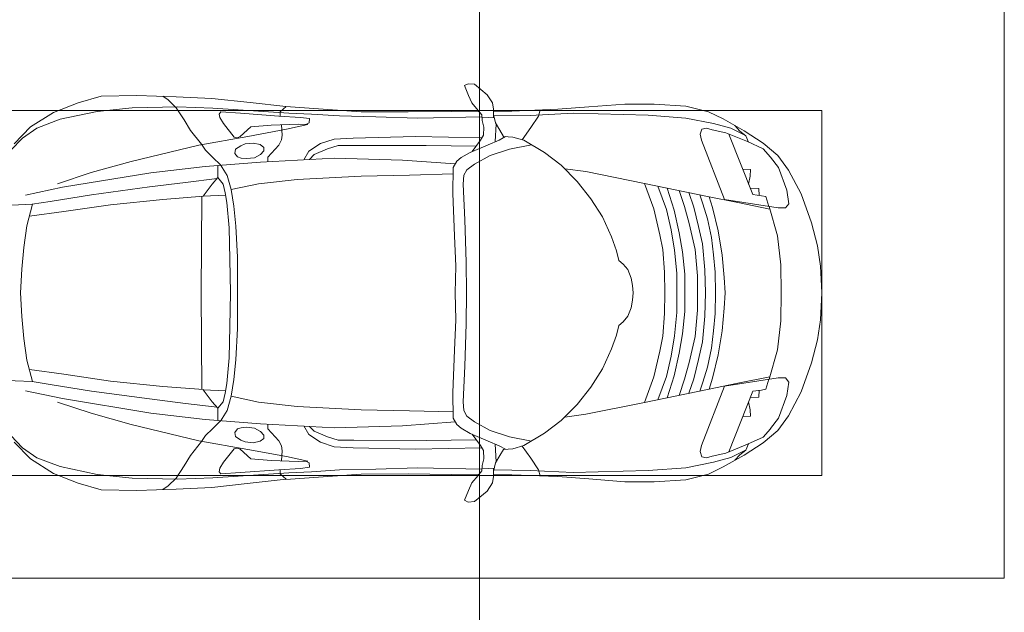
# Model space of a CAD drawing. Header units: millimetres. Extents: x -32229 to 169101, y -13689 to 125138.
# Tile 139 of 256: x 38520 to 42835, y 104450 to 107048. Entities that reach past the tile are written whole.
import ezdxf

# ---------------------------------------------------------------- set-up
doc = ezdxf.new("R2010")
doc.units = ezdxf.units.MM
for name, color, linetype, lineweight in [('A-DETL-GENF-OTLN', 7, 'Continuous', 18), ('A-FLOR-____-OTLN', 7, 'Continuous', 18), ('C-PRKG-____-OTLN', 7, 'Continuous', 18)]:
    doc.layers.add(name, color=color, linetype=linetype, lineweight=lineweight)

# ---------------------------------------------------------------- blocks, each defined once
blk = doc.blocks.new('АР_Машиноместо - 4900x2400_М__5300х2500_-V17--01 ЭМ')
at = {"layer": 'A-DETL-GENF-OTLN', "color": 253, "lineweight": 13, "true_color": 0xaaaaaa}
for p, q in [((1044.2, -818.6), (943.3, -845.1)), ((1132.7, -806), (1044.2, -818.6)), ((1250, -800), (1132.7, -806)), ((1250, -800), (1367.3, -806)), ((1367.3, -806), (1455.8, -818.6)), ((1455.8, -818.6), (1556.7, -845.1)), ((943.3, -845.1), (815.8, -891)), ((1556.7, -845.1), (1684.2, -891)), ((815.8, -891), (711.9, -946.2)), ((1684.2, -891), (1788.1, -946.2)), ((711.9, -946.2), (647.2, -992.8)), ((859, -944.1), (800.1, -952.6)), ((877.7, -958.9), (859, -944.1)), ((1622.3, -958.9), (1641, -944.1)), ((1641, -944.1), (1699.9, -952.6)), ((1788.1, -946.2), (1852.8, -992.8)), ((700.9, -989.1), (655, -1024.3)), ((800.1, -952.6), (700.9, -989.1)), ((841.1, -1225.9), (877.7, -991.4)), ((877.7, -991.4), (877.7, -958.9)), ((1127.4, -979.8), (1000.2, -994.5)), ((1250, -977.6), (1127.4, -979.8)), ((1250, -977.6), (1372.6, -979.8)), ((1372.6, -979.8), (1499.8, -994.5)), ((1622.3, -991.4), (1622.3, -958.9)), ((1658.9, -1225.9), (1622.3, -991.4)), ((1699.9, -952.6), (1799.1, -989.1)), ((1799.1, -989.1), (1845, -1024.3)), ((647.2, -992.8), (593.2, -1056.8)), ((654.7, -1024.4), (617.9, -1057.3)), ((882.6, -1027.5), (853.8, -1167.4)), ((1000.2, -994.5), (871.4, -1031.3)), ((1499.8, -994.5), (1628.6, -1031.3)), ((1617.4, -1027.5), (1646.2, -1167.4)), ((1845.3, -1024.4), (1882.1, -1057.3)), ((1852.8, -992.8), (1906.8, -1056.8)), ((593.2, -1056.8), (539.3, -1140.4)), ((617.9, -1057.3), (586.9, -1126.3)), ((1882.1, -1057.3), (1913.1, -1126.3)), ((1906.8, -1056.8), (1960.7, -1140.4)), ((589, -1121.6), (561.3, -1132.6)), ((1911, -1121.6), (1938.7, -1132.6)), ((539.3, -1140.4), (487.4, -1232.1)), ((540.4, -1159.6), (516.2, -1180.5)), ((561.3, -1132.6), (540.4, -1159.6)), ((586.9, -1126.3), (548.2, -1220.1)), ((1913.1, -1126.3), (1951.8, -1220.1)), ((1938.7, -1132.6), (1959.6, -1159.6)), ((1959.6, -1159.6), (1983.8, -1180.5)), ((1960.7, -1140.4), (2012.6, -1232.1)), ((853.8, -1167.4), (826.8, -1300.9)), ((1646.2, -1167.4), (1673.2, -1300.9)), ((487.4, -1232.1), (455.7, -1296.1)), ((548.2, -1220.1), (535, -1280.6)), ((580.7, -1327.1), (841.1, -1225.9)), ((1084.1, -1236), (978.6, -1254.6)), ((1182.5, -1227.5), (1084.1, -1236)), ((1250, -1223.7), (1182.5, -1227.5)), ((1250, -1223.7), (1317.5, -1227.5)), ((1317.5, -1227.5), (1415.9, -1236)), ((1415.9, -1236), (1521.4, -1254.6)), ((1919.3, -1327.1), (1658.9, -1225.9)), ((1951.8, -1220.1), (1965, -1280.6)), ((2012.6, -1232.1), (2044.3, -1296.1)), ((535, -1280.6), (527.2, -1305.2)), ((876.3, -1278.7), (828.3, -1293.7)), ((978.6, -1254.6), (876.3, -1278.7)), ((1007.1, -1283.7), (925.2, -1301.6)), ((1083.6, -1274.6), (1007.1, -1283.7)), ((1159.1, -1267.9), (1083.6, -1274.6)), ((1250, -1266.6), (1159.1, -1267.9)), ((1250, -1266.6), (1340.9, -1267.9)), ((1340.9, -1267.9), (1416.4, -1274.6)), ((1416.4, -1274.6), (1492.9, -1283.7)), ((1492.9, -1283.7), (1574.8, -1301.6)), ((1521.4, -1254.6), (1623.7, -1278.7)), ((1623.7, -1278.7), (1671.7, -1293.7)), ((1965, -1280.6), (1972.8, -1305.2)), ((455.7, -1296.1), (430.8, -1396.6)), ((527.2, -1305.2), (531.8, -1326)), ((531.8, -1326), (554.4, -1333.3)), ((554.4, -1333.3), (580.7, -1327.1)), ((826.8, -1300.9), (770, -1576.5)), ((859.1, -1321.2), (819.9, -1334.4)), ((925.2, -1301.6), (859.1, -1321.2)), ((1035, -1323.2), (958.3, -1341.1)), ((1148.3, -1312.4), (1035, -1323.2)), ((1250, -1309.3), (1148.3, -1312.4)), ((1250, -1309.3), (1351.7, -1312.4)), ((1351.7, -1312.4), (1465, -1323.2)), ((1465, -1323.2), (1541.7, -1341.1)), ((1574.8, -1301.6), (1640.9, -1321.2)), ((1640.9, -1321.2), (1680.1, -1334.4)), ((1673.2, -1300.9), (1730, -1576.5)), ((1945.6, -1333.3), (1919.3, -1327.1)), ((1968.2, -1326), (1945.6, -1333.3)), ((1972.8, -1305.2), (1968.2, -1326)), ((2044.3, -1296.1), (2069.2, -1396.6)), ((873.8, -1361.2), (809.9, -1383.1)), ((945.3, -1380.6), (871.4, -1401.1)), ((958.3, -1341.1), (873.8, -1361.2)), ((1059, -1354.8), (945.3, -1380.6)), ((1174.5, -1344.2), (1059, -1354.8)), ((1250, -1344.9), (1174.5, -1344.2)), ((1250, -1344.9), (1325.5, -1344.2)), ((1325.5, -1344.2), (1441, -1354.8)), ((1441, -1354.8), (1554.7, -1380.6)), ((1541.7, -1341.1), (1626.2, -1361.2)), ((1554.7, -1380.6), (1628.6, -1401.1)), ((1626.2, -1361.2), (1690.1, -1383.1)), ((430.8, -1396.6), (422, -1534.1)), ((871.4, -1401.1), (800.5, -1424.6)), ((1070, -1410.4), (986.2, -1425.6)), ((1168.3, -1399.8), (1070, -1410.4)), ((1250, -1400.1), (1168.3, -1399.8)), ((1250, -1400.1), (1331.7, -1399.8)), ((1331.7, -1399.8), (1430, -1410.4)), ((1430, -1410.4), (1513.8, -1425.6)), ((1628.6, -1401.1), (1699.5, -1424.6)), ((2069.2, -1396.6), (2078, -1534.1)), ((887, -1446.5), (790.4, -1477.3)), ((973.4, -1459.7), (884.3, -1480.8)), ((986.2, -1425.6), (887, -1446.5)), ((1061.9, -1445.7), (973.4, -1459.7)), ((1163.9, -1435.1), (1061.9, -1445.7)), ((1250, -1435.1), (1163.9, -1435.1)), ((1250, -1435.1), (1336.1, -1435.1)), ((1336.1, -1435.1), (1438.1, -1445.7)), ((1438.1, -1445.7), (1526.6, -1459.7)), ((1513.8, -1425.6), (1613, -1446.5)), ((1526.6, -1459.7), (1615.7, -1480.8)), ((1613, -1446.5), (1709.6, -1477.3)), ((884.3, -1480.8), (782, -1518.1)), ((994.9, -1509.3), (881.7, -1536.4)), ((1060, -1496.1), (994.9, -1509.3)), ((1159.3, -1489.1), (1060, -1496.1)), ((1250, -1488.3), (1159.3, -1489.1)), ((1250, -1488.3), (1340.7, -1489.1)), ((1340.7, -1489.1), (1440, -1496.1)), ((1440, -1496.1), (1505.1, -1509.3)), ((1505.1, -1509.3), (1618.3, -1536.4)), ((1615.7, -1480.8), (1718, -1518.1)), ((422, -1534.1), (422, -1662.9)), ((881.7, -1536.4), (770, -1576.5)), ((1618.3, -1536.4), (1730, -1576.5)), ((2078, -1534.1), (2078, -1662.9)), ((770, -1576.5), (718.3, -1834.2)), ((1730, -1576.5), (1781.7, -1834.2)), ((1184.7, -1635.7), (1147.5, -1650.5)), ((1217.8, -1629.1), (1184.7, -1635.7)), ((1217.8, -1629.1), (1250, -1626.8)), ((1282.2, -1629.1), (1250, -1626.8)), ((1282.2, -1629.1), (1315.3, -1635.7)), ((1315.3, -1635.7), (1352.5, -1650.5)), ((422, -1662.9), (434.8, -1820.7)), ((1123.5, -1670.9), (1107.2, -1689.8)), ((1147.5, -1650.5), (1123.5, -1670.9)), ((1352.5, -1650.5), (1376.5, -1670.9)), ((1376.5, -1670.9), (1392.8, -1689.8)), ((2078, -1662.9), (2065.2, -1820.7)), ((1004.2, -1721.4), (917, -1761.1)), ((1064.9, -1700.5), (1004.2, -1721.4)), ((1107.2, -1689.8), (1064.9, -1700.5)), ((1392.8, -1689.8), (1435.1, -1700.5)), ((1435.1, -1700.5), (1495.8, -1721.4)), ((1495.8, -1721.4), (1583, -1761.1)), ((917, -1761.1), (837.5, -1812.1)), ((1583, -1761.1), (1662.5, -1812.1)), ((837.5, -1812.1), (761.1, -1871.7)), ((1662.5, -1812.1), (1738.9, -1871.7)), ((434.8, -1820.7), (444.9, -1956.8)), ((718.3, -1834.2), (705.7, -1926.7)), ((1781.7, -1834.2), (1794.3, -1926.7)), ((2065.2, -1820.7), (2055.1, -1956.8)), ((761.1, -1871.7), (690.7, -1941.6)), ((1738.9, -1871.7), (1809.3, -1941.6)), ((690.7, -1941.6), (634.6, -2015)), ((1809.3, -1941.6), (1865.4, -2015)), ((444.9, -1956.8), (453, -2159.1)), ((2055.1, -1956.8), (2047, -2159.1)), ((634.6, -2015), (580.7, -2105.7)), ((1865.4, -2015), (1919.3, -2105.7)), ((475.1, -2041), (447.5, -2034.4)), ((525.5, -2074.6), (475.1, -2041)), ((1974.5, -2074.6), (2024.9, -2041)), ((2024.9, -2041), (2052.5, -2034.4)), ((578.8, -2112.6), (525.5, -2074.6)), ((580.7, -2105.7), (567.1, -2153.8)), ((619.7, -2168.6), (600.3, -2072.7)), ((1880.3, -2168.6), (1899.7, -2072.7)), ((1919.3, -2105.7), (1932.9, -2153.8)), ((1921.2, -2112.6), (1974.5, -2074.6)), ((567.1, -2153.8), (564.3, -2195.4)), ((1932.9, -2153.8), (1935.7, -2195.4)), ((453, -2159.1), (455, -2238.9)), ((564.3, -2195.4), (536.7, -2211.8)), ((579.9, -2213.8), (564.9, -2186.5)), ((647.3, -2254.2), (619.7, -2168.6)), ((1852.7, -2254.2), (1880.3, -2168.6)), ((1920.1, -2213.8), (1935.1, -2186.5)), ((1935.7, -2195.4), (1963.3, -2211.8)), ((2047, -2159.1), (2045, -2238.9)), ((381.7, -2266.4), (417.4, -2243.4)), ((417.4, -2243.4), (445.1, -2238.7)), ((445.1, -2238.7), (481.8, -2239.5)), ((505.1, -2230), (467.5, -2239.2)), ((482, -2235.6), (479.1, -2288.7)), ((536.7, -2211.8), (505.1, -2230)), ((586.6, -2231.3), (510.1, -2227.1)), ((600.8, -2263), (579.9, -2213.8)), ((1899.2, -2263), (1920.1, -2213.8)), ((1913.4, -2231.3), (1989.9, -2227.1)), ((1963.3, -2211.8), (1994.9, -2230)), ((1994.9, -2230), (2032.5, -2239.2)), ((2018, -2235.6), (2020.9, -2288.7)), ((2054.9, -2238.7), (2018.2, -2239.5)), ((2082.6, -2243.4), (2054.9, -2238.7)), ((2118.3, -2266.4), (2082.6, -2243.4)), ((335.2, -2322.3), (381.7, -2266.4)), ((523.3, -2281.2), (493.6, -2288.6)), ((559, -2282.6), (523.3, -2281.2)), ((580.6, -2296), (559, -2282.6)), ((633.8, -2340.5), (600.8, -2263)), ((685.1, -2322.3), (647.3, -2254.2)), ((1814.9, -2322.3), (1852.7, -2254.2)), ((1866.2, -2340.5), (1899.2, -2263)), ((1919.4, -2296), (1941, -2282.6)), ((1941, -2282.6), (1976.7, -2281.2)), ((1976.7, -2281.2), (2006.4, -2288.6)), ((2164.8, -2322.3), (2118.3, -2266.4)), ((333.1, -2350.6), (335.2, -2322.3)), ((449.8, -2306.1), (417.4, -2333.8)), ((470, -2290), (449.8, -2306.1)), ((454.5, -2423.6), (456, -2301.1)), ((493.6, -2288.6), (470, -2290)), ((630.6, -2332.9), (580.6, -2296)), ((603.5, -2534.3), (606.1, -2314.9)), ((710, -2355.4), (685.1, -2322.3)), ((1790, -2355.4), (1814.9, -2322.3)), ((1869.4, -2332.9), (1919.4, -2296)), ((1896.5, -2534.3), (1893.9, -2314.9)), ((2006.4, -2288.6), (2030, -2290)), ((2030, -2290), (2050.2, -2306.1)), ((2045.5, -2423.6), (2044, -2301.1)), ((2050.2, -2306.1), (2082.6, -2333.8)), ((2166.9, -2350.6), (2164.8, -2322.3)), ((341.2, -2366.2), (333.1, -2350.6)), ((384.4, -2347.9), (341.2, -2366.2)), ((417.4, -2333.8), (384.4, -2347.9)), ((656.7, -2380.3), (633.8, -2340.5)), ((734.3, -2368.8), (710, -2355.4)), ((772.7, -2371.5), (734.3, -2368.8)), ((929.1, -2364.1), (772.7, -2371.5)), ((1115.2, -2358.7), (929.1, -2364.1)), ((1250, -2357.8), (1115.2, -2358.7)), ((1250, -2357.8), (1384.8, -2358.7)), ((1384.8, -2358.7), (1570.9, -2364.1)), ((1570.9, -2364.1), (1727.3, -2371.5)), ((1727.3, -2371.5), (1765.7, -2368.8)), ((1765.7, -2368.8), (1790, -2355.4)), ((1843.3, -2380.3), (1866.2, -2340.5)), ((2082.6, -2333.8), (2115.6, -2347.9)), ((2115.6, -2347.9), (2158.8, -2366.2)), ((2158.8, -2366.2), (2166.9, -2350.6)), ((672.8, -2399.7), (656.7, -2380.3)), ((684.8, -2406.5), (667.8, -2638.3)), ((700.6, -2415.4), (672.8, -2399.7)), ((813.8, -2416.7), (700.6, -2415.4)), ((999.2, -2409.3), (813.8, -2416.7)), ((1132.7, -2404.6), (999.2, -2409.3)), ((1250, -2406.6), (1132.7, -2404.6)), ((1250, -2406.6), (1367.3, -2404.6)), ((1367.3, -2404.6), (1500.8, -2409.3)), ((1500.8, -2409.3), (1686.2, -2416.7)), ((1686.2, -2416.7), (1799.4, -2415.4)), ((1799.4, -2415.4), (1827.2, -2399.7)), ((1815.2, -2406.5), (1832.2, -2638.3)), ((1827.2, -2399.7), (1843.3, -2380.3)), ((456.8, -2613.6), (454.5, -2423.6)), ((2043.2, -2613.6), (2045.5, -2423.6)), ((604.4, -2850.8), (603.5, -2534.3)), ((1895.6, -2850.8), (1896.5, -2534.3)), ((456.1, -2818.3), (456.8, -2613.6)), ((2043.9, -2818.3), (2043.2, -2613.6)), ((667.8, -2638.3), (659.3, -2936)), ((1832.2, -2638.3), (1840.7, -2936)), ((446, -2964.8), (456.1, -2818.3)), ((2054, -2964.8), (2043.9, -2818.3)), ((604.4, -2919.4), (604.4, -2850.8)), ((1895.6, -2919.4), (1895.6, -2850.8)), ((618.7, -2966.7), (604.4, -2919.4)), ((1881.3, -2966.7), (1895.6, -2919.4)), ((432.8, -3149.3), (446, -2964.8)), ((643.6, -3024.6), (618.7, -2966.7)), ((659.3, -2936), (676.4, -3260.1)), ((1840.7, -2936), (1823.6, -3260.1)), ((1856.4, -3024.6), (1881.3, -2966.7)), ((2067.2, -3149.3), (2054, -2964.8)), ((485.6, -3046.1), (480.8, -3085)), ((504.5, -3046.6), (485.6, -3046.1)), ((512.2, -3061.4), (504.5, -3046.6)), ((510.9, -3094.6), (512.2, -3061.4)), ((665.1, -3046.1), (643.6, -3024.6)), ((1834.9, -3046.1), (1856.4, -3024.6)), ((1987.8, -3061.4), (1995.5, -3046.6)), ((1989.1, -3094.6), (1987.8, -3061.4)), ((1995.5, -3046.6), (2014.4, -3046.1)), ((2014.4, -3046.1), (2019.2, -3085)), ((480.8, -3085), (474.8, -3179.9)), ((515.3, -3213.7), (510.9, -3094.6)), ((1984.7, -3213.7), (1989.1, -3094.6)), ((2019.2, -3085), (2025.2, -3179.9)), ((415.7, -3305.9), (432.8, -3149.3)), ((456.9, -3174.2), (432.9, -3148.3)), ((2043.1, -3174.2), (2067.1, -3148.3)), ((2084.3, -3305.9), (2067.1, -3148.3)), ((475.2, -3173.5), (456.9, -3174.2)), ((474.8, -3179.9), (462.2, -3347.3)), ((558.4, -3165.4), (513.6, -3168)), ((579.5, -3167.7), (558.4, -3165.4)), ((601.7, -3179.4), (579.5, -3167.7)), ((654.5, -3228.1), (601.7, -3179.4)), ((1845.5, -3228.1), (1898.3, -3179.4)), ((1898.3, -3179.4), (1920.5, -3167.7)), ((1920.5, -3167.7), (1941.6, -3165.4)), ((1941.6, -3165.4), (1986.4, -3168)), ((2024.8, -3173.5), (2043.1, -3174.2)), ((2025.2, -3179.9), (2037.8, -3347.3)), ((522.2, -3303.2), (515.3, -3213.7)), ((674.6, -3227.6), (654.5, -3228.1)), ((1825.4, -3227.6), (1845.5, -3228.1)), ((1977.8, -3303.2), (1984.7, -3213.7)), ((599.8, -3262.3), (593.6, -3292.5)), ((612.1, -3245.7), (599.8, -3262.3)), ((626.8, -3246.1), (612.1, -3245.7)), ((643.2, -3259.9), (626.8, -3246.1)), ((657.2, -3286.3), (643.2, -3259.9)), ((676.4, -3260.1), (695.7, -3502.8)), ((1823.6, -3260.1), (1804.3, -3502.8)), ((1842.8, -3286.3), (1856.8, -3259.9)), ((1856.8, -3259.9), (1873.2, -3246.1)), ((1873.2, -3246.1), (1887.9, -3245.7)), ((1887.9, -3245.7), (1900.2, -3262.3)), ((1900.2, -3262.3), (1906.4, -3292.5)), ((397.1, -3474.2), (415.7, -3305.9)), ((564.6, -3349.7), (522.2, -3303.2)), ((593.6, -3292.5), (597.1, -3327.4)), ((661.1, -3321.2), (657.2, -3286.3)), ((658.7, -3344.5), (661.1, -3321.2)), ((1838.9, -3321.2), (1842.8, -3286.3)), ((1841.3, -3344.5), (1838.9, -3321.2)), ((1906.4, -3292.5), (1902.9, -3327.4)), ((1935.4, -3349.7), (1977.8, -3303.2)), ((2102.9, -3474.2), (2084.3, -3305.9)), ((462.2, -3347.3), (456.6, -3434.5)), ((569.7, -3360.7), (564.6, -3349.7)), ((566.8, -3375.1), (569.7, -3360.7)), ((597.1, -3327.4), (605.2, -3346.8)), ((605.2, -3346.8), (620, -3369.3)), ((638.7, -3372.5), (654.1, -3360.7)), ((654.1, -3360.7), (658.7, -3344.5)), ((1845.9, -3360.7), (1841.3, -3344.5)), ((1861.3, -3372.5), (1845.9, -3360.7)), ((1894.8, -3346.8), (1880, -3369.3)), ((1902.9, -3327.4), (1894.8, -3346.8)), ((1930.3, -3360.7), (1935.4, -3349.7)), ((1933.2, -3375.1), (1930.3, -3360.7)), ((2037.8, -3347.3), (2043.4, -3434.5)), ((508, -3422.8), (566.8, -3375.1)), ((620, -3369.3), (638.7, -3372.5)), ((853.3, -3407.2), (811.1, -3414.8)), ((965.3, -3397.8), (853.3, -3407.2)), ((1102.5, -3394.3), (965.3, -3397.8)), ((1250, -3391.3), (1102.5, -3394.3)), ((1250, -3391.3), (1397.5, -3394.3)), ((1397.5, -3394.3), (1534.7, -3397.8)), ((1534.7, -3397.8), (1646.7, -3407.2)), ((1646.7, -3407.2), (1688.9, -3414.8)), ((1880, -3369.3), (1861.3, -3372.5)), ((1992, -3422.8), (1933.2, -3375.1)), ((456.6, -3434.5), (466.2, -3441.1)), ((466.2, -3441.1), (481.5, -3439.1)), ((481.5, -3439.1), (508, -3422.8)), ((690.2, -3433.7), (654.7, -3470.4)), ((744.1, -3447.2), (691.3, -3447.2)), ((773, -3424.2), (744.1, -3447.2)), ((744.3, -3447), (773.2, -3472.4)), ((811.1, -3414.8), (773, -3424.2)), ((825.6, -3512.1), (821, -3413)), ((1674.4, -3512.1), (1679, -3413)), ((1688.9, -3414.8), (1727, -3424.2)), ((1755.7, -3447), (1726.8, -3472.4)), ((1727, -3424.2), (1755.7, -3447)), ((1755.7, -3447.2), (1808.7, -3447.2)), ((1809.8, -3433.7), (1845.3, -3470.4)), ((2018.5, -3439.1), (1992, -3422.8)), ((2033.8, -3441.1), (2018.5, -3439.1)), ((2043.4, -3434.5), (2033.8, -3441.1)), ((390.2, -3630), (397.1, -3474.2)), ((654.7, -3470.4), (624.9, -3501.2)), ((773.2, -3472.4), (825.6, -3512.1)), ((1726.8, -3472.4), (1674.4, -3512.1)), ((1845.3, -3470.4), (1875.1, -3501.2)), ((2109.8, -3630), (2102.9, -3474.2)), ((598.3, -3518.6), (537.9, -3567)), ((624.9, -3501.2), (598.3, -3518.6)), ((840.1, -3687.8), (826.6, -3509.6)), ((1250, -3520.1), (827.2, -3517.2)), ((1250, -3520.1), (1672.8, -3517.2)), ((1659.9, -3687.8), (1673.4, -3509.6)), ((1875.1, -3501.2), (1901.7, -3518.6)), ((1901.7, -3518.6), (1962.1, -3567)), ((537.9, -3567), (491.4, -3594.2)), ((1962.1, -3567), (2008.6, -3594.2)), ((491.4, -3594.2), (438.6, -3629.8)), ((2008.6, -3594.2), (2061.4, -3629.8)), ((384, -3802.9), (390.2, -3630)), ((403.8, -3665.5), (388.1, -3688.4)), ((438.6, -3629.8), (403.8, -3665.5)), ((2061.4, -3629.8), (2096.2, -3665.5)), ((2096.2, -3665.5), (2111.9, -3688.4)), ((2116, -3802.9), (2109.8, -3630)), ((863.9, -3917.5), (840.1, -3687.8)), ((1636.1, -3917.5), (1659.9, -3687.8)), ((387.4, -3958.4), (384, -3802.9)), ((2112.6, -3958.4), (2116, -3802.9)), ((893.6, -4121.6), (863.9, -3917.5)), ((1606.4, -4121.6), (1636.1, -3917.5)), ((416.4, -4059.2), (387.4, -3958.4)), ((2083.6, -4059.2), (2112.6, -3958.4)), ((458.6, -4167), (416.4, -4059.2)), ((2041.4, -4167), (2083.6, -4059.2)), ((914, -4272.5), (893.6, -4121.6)), ((1586, -4272.5), (1606.4, -4121.6)), ((522.5, -4267.9), (458.6, -4167)), ((1977.5, -4267.9), (2041.4, -4167)), ((596.3, -4340.6), (522.5, -4267.9)), ((955.5, -4283.9), (861, -4259.4)), ((861.2, -4260.3), (869.3, -4451.1)), ((1544.5, -4283.9), (1639, -4259.4)), ((1638.8, -4260.3), (1630.7, -4451.1)), ((1903.7, -4340.6), (1977.5, -4267.9)), ((1050.4, -4297.3), (955.5, -4283.9)), ((1146, -4306.7), (1050.4, -4297.3)), ((1250, -4312), (1146, -4306.7)), ((1250, -4312), (1354, -4306.7)), ((1354, -4306.7), (1449.6, -4297.3)), ((1449.6, -4297.3), (1544.5, -4283.9))]:
    blk.add_line(p, q, dxfattribs=at)
at = {"layer": 'A-DETL-GENF-OTLN', "color": 254, "lineweight": 13, "true_color": 0xd4d4d4}
for p, q in [((871.3, -1031.9), (827.7, -1045)), ((1628.7, -1031.9), (1672.3, -1045)), ((792.9, -1076.2), (791.2, -1114.5)), ((823.3, -1074.4), (792.9, -1076.2)), ((824.1, -1063.7), (818.8, -1102.9)), ((827.7, -1045), (824.1, -1063.7)), ((1672.3, -1045), (1675.9, -1063.7)), ((1675.9, -1063.7), (1681.2, -1102.9)), ((1676.7, -1074.4), (1707.1, -1076.2)), ((1707.1, -1076.2), (1708.8, -1114.5)), ((818.8, -1102.9), (554, -1208.1)), ((709.1, -1112.7), (708.2, -1146.9)), ((737.7, -1113.6), (709.1, -1112.7)), ((772.6, -1121.3), (737.7, -1113.6)), ((1681.2, -1102.9), (1946, -1208.1)), ((1727.4, -1121.3), (1762.3, -1113.6)), ((1762.3, -1113.6), (1790.9, -1112.7)), ((1790.9, -1112.7), (1791.8, -1146.9)), ((561.7, -1132.1), (527.9, -1198.6)), ((1938.3, -1132.1), (1972.1, -1198.6)), ((527.9, -1198.6), (507.4, -1274.3)), ((1972.1, -1198.6), (1992.6, -1274.3)), ((507.4, -1274.3), (483.4, -1395.6)), ((1992.6, -1274.3), (2016.6, -1395.6)), ((483.4, -1395.6), (470.9, -1561.4)), ((2016.6, -1395.6), (2029.1, -1561.4)), ((470.9, -1561.4), (462.8, -1889.5)), ((2029.1, -1561.4), (2037.2, -1889.5)), ((462.8, -1889.5), (471.8, -2077.7)), ((2037.2, -1889.5), (2028.2, -2077.7)), ((471.8, -2077.7), (474.5, -2239.3)), ((2028.2, -2077.7), (2025.5, -2239.3)), ((483.3, -2571.4), (478, -2290)), ((570.6, -2291.4), (564.4, -2580.5)), ((1929.4, -2291.4), (1935.6, -2580.5)), ((2016.7, -2571.4), (2022, -2290)), ((728.4, -2415.7), (733.8, -2606.7)), ((1771.6, -2415.7), (1766.2, -2606.7)), ((477.8, -2754.7), (483.3, -2571.4)), ((564.4, -2580.5), (571.6, -2853.3)), ((1935.6, -2580.5), (1928.4, -2853.3)), ((2022.2, -2754.7), (2016.7, -2571.4)), ((733.8, -2606.7), (737.8, -2818.3)), ((1766.2, -2606.7), (1762.2, -2818.3)), ((473.9, -2913.7), (477.8, -2754.7)), ((2026.1, -2913.7), (2022.2, -2754.7)), ((737.8, -2818.3), (752.8, -3099)), ((1762.2, -2818.3), (1747.2, -3099)), ((571.6, -2853.3), (575.7, -2937.4)), ((1928.4, -2853.3), (1924.3, -2937.4)), ((466.3, -3036.3), (473.9, -2913.7)), ((2033.7, -3036.3), (2026.1, -2913.7)), ((575.7, -2937.4), (595.2, -2997.9)), ((1924.3, -2937.4), (1904.8, -2997.9)), ((595.2, -2997.9), (629, -3048.1)), ((1904.8, -2997.9), (1871, -3048.1)), ((462, -3136.6), (466.3, -3036.3)), ((512.5, -3053.2), (532.7, -3145.9)), ((629, -3048.1), (666.7, -3069.7)), ((1871, -3048.1), (1833.3, -3069.7)), ((1987.5, -3053.2), (1967.3, -3145.9)), ((2038, -3136.6), (2033.7, -3036.3)), ((752.8, -3099), (771.7, -3268.5)), ((1747.2, -3099), (1728.3, -3268.5)), ((439.5, -3468.5), (462, -3136.6)), ((532.7, -3145.9), (564, -3316.2)), ((1967.3, -3145.9), (1936, -3316.2)), ((2060.5, -3468.5), (2038, -3136.6)), ((771.7, -3268.5), (797.1, -3388.2)), ((1728.3, -3268.5), (1702.9, -3388.2)), ((564, -3316.2), (602.3, -3530.2)), ((1936, -3316.2), (1897.7, -3530.2)), ((1093.5, -3360.7), (957.1, -3368.9)), ((1250, -3360.7), (1093.5, -3360.7)), ((1250, -3360.7), (1406.5, -3360.7)), ((1406.5, -3360.7), (1542.9, -3368.9)), ((734.6, -3405.8), (688.5, -3435.5)), ((797.1, -3388.2), (734.6, -3405.8)), ((870, -3377.1), (797.1, -3388.2)), ((957.1, -3368.9), (870, -3377.1)), ((1542.9, -3368.9), (1630, -3377.1)), ((1630, -3377.1), (1702.9, -3388.2)), ((1702.9, -3388.2), (1765.4, -3405.8)), ((1765.4, -3405.8), (1811.5, -3435.5)), ((749.1, -3450.8), (765.5, -3589.1)), ((1750.9, -3450.8), (1734.5, -3589.1)), ((434.2, -3623.7), (439.5, -3468.5)), ((2065.8, -3623.7), (2060.5, -3468.5)), ((602.3, -3530.2), (673.6, -3827.1)), ((695.7, -3502.8), (723.2, -3741.5)), ((1804.3, -3502.8), (1776.8, -3741.5)), ((1897.7, -3530.2), (1826.4, -3827.1)), ((438.6, -3823.4), (434.2, -3623.7)), ((765.5, -3589.1), (785.7, -3746.6)), ((1734.5, -3589.1), (1714.3, -3746.6)), ((2061.4, -3823.4), (2065.8, -3623.7)), ((723.2, -3741.5), (786.9, -4128.3)), ((785.7, -3746.6), (819.4, -4000.8)), ((1714.3, -3746.6), (1680.6, -4000.8)), ((1776.8, -3741.5), (1713.1, -4128.3)), ((454.7, -3976.8), (438.6, -3823.4)), ((673.6, -3827.1), (722.7, -4001.8)), ((1826.4, -3827.1), (1777.3, -4001.8)), ((2045.3, -3976.8), (2061.4, -3823.4)), ((488.6, -4138.1), (454.7, -3976.8)), ((722.7, -4001.8), (771.7, -4149.8)), ((819.4, -4000.8), (849, -4182.8)), ((1680.6, -4000.8), (1651, -4182.8)), ((1777.3, -4001.8), (1728.3, -4149.8)), ((2011.4, -4138.1), (2045.3, -3976.8)), ((527.8, -4239.8), (488.6, -4138.1)), ((786.9, -4128.3), (821.1, -4289.8)), ((1713.1, -4128.3), (1678.9, -4289.8)), ((1972.2, -4239.8), (2011.4, -4138.1)), ((849, -4182.8), (861.2, -4260.3)), ((1651, -4182.8), (1638.8, -4260.3)), ((571.5, -4303.1), (527.8, -4239.8)), ((1928.5, -4303.1), (1972.2, -4239.8)), ((625, -4354.8), (571.5, -4303.1)), ((1875, -4354.8), (1928.5, -4303.1))]:
    blk.add_line(p, q, dxfattribs=at)
at = {"layer": 'C-PRKG-____-OTLN', "color": 253, "lineweight": 13, "true_color": 0xaaaaaa}
for p, q in [((2500, 0), (0, 0)), ((2500, 0), (2500, -5300)), ((450, -800), (450, -4500)), ((450, -800), (2050, -800)), ((2050, -800), (2050, -4500))]:
    blk.add_line(p, q, dxfattribs=at)
blk = doc.blocks.new('Наметкина 10_РД_АР_П_отсоединено_rvt-1--01 ЭМ')
at = {"layer": 'A-FLOR-____-OTLN', "color": 253, "lineweight": 13, "true_color": 0xaaaaaa}
blk.add_line((40535.3, 104025), (40535.3, 113350), dxfattribs=at)
at = {"layer": 'C-PRKG-____-OTLN', "color": 253, "lineweight": 13, "true_color": 0xaaaaaa, "rotation": 270.0000000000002}
blk.add_blockref('АР_Машиноместо - 4900x2400_М__5300х2500_-V17--01 ЭМ', (42835.3, 107100), dxfattribs=at)

msp = doc.modelspace()

# ---------------------------------------------------------------- block references
at = {"lineweight": 5}
msp.add_blockref('Наметкина 10_РД_АР_П_отсоединено_rvt-1--01 ЭМ', (0, 0), dxfattribs=at)

doc.saveas('drawing.dxf')
